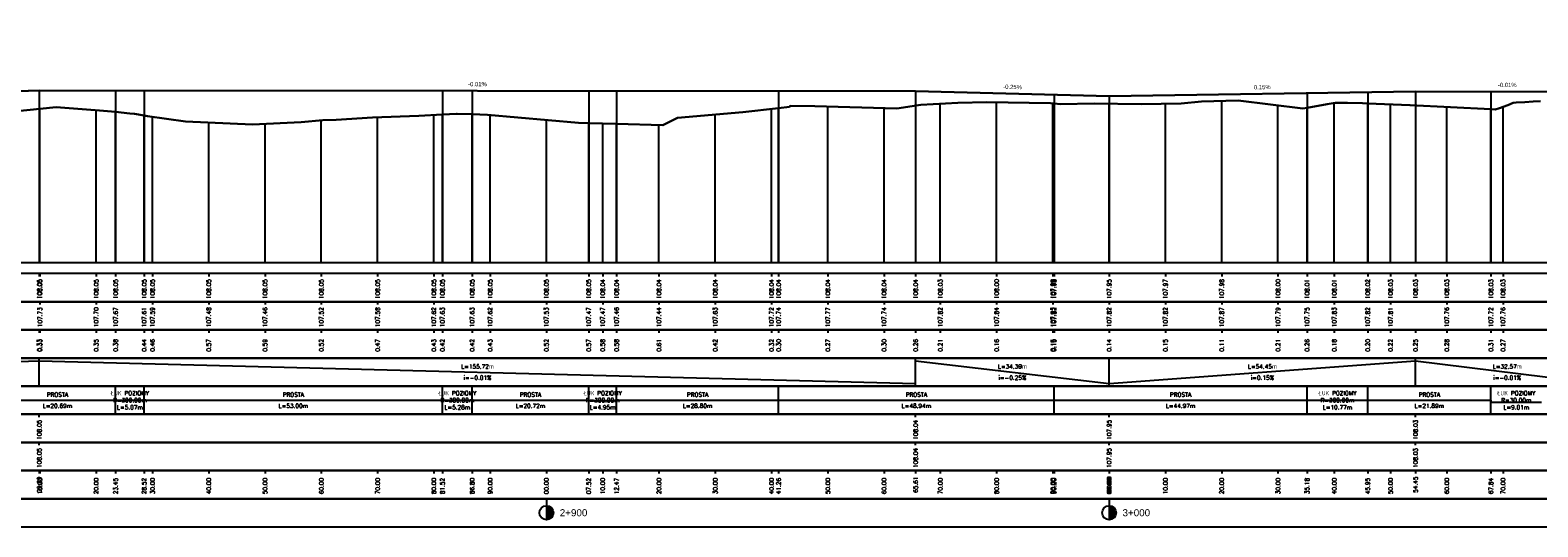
# Model space of a CAD drawing. Extents: x 7529714 to 7537797, y 5723889 to 5727796.
# Tile 21 of 28: x 7536104 to 7536372, y 5725349 to 5725437. Entities that reach past the tile are written whole.
import ezdxf

# ---------------------------------------------------------------- set-up
doc = ezdxf.new("R2010")
doc.units = 0
for name, color, linetype in [('C-DROGI-PROFILE', 7, 'Continuous'), ('C-DROGI-PROFILE-ETYKIETY', 7, 'Continuous'), ('Niw-opis', 2, 'Continuous')]:
    doc.layers.add(name, color=color, linetype=linetype)
doc.styles.get("Standard").update_dxf_attribs({"font": 'arial.ttf'})

# ---------------------------------------------------------------- blocks, each defined once
blk = doc.blocks.new('kilometraz')
at = {"linetype": 'ByBlock', "lineweight": -2}
blk.add_hatch(color=0, dxfattribs=at).paths.add_polyline_path([(0, -0.5, 0.414214), (0.5, 0, 0.414214), (0, 0.5)])
at = {"color": 0, "linetype": 'ByBlock', "lineweight": -2}
blk.add_line((0, 0.5), (0, -0.5), dxfattribs=at)
blk.add_circle((0, 0), 0.5, dxfattribs=at)

msp = doc.modelspace()

# ---------------------------------------------------------------- linework, layer by layer
at = {"layer": 'C-DROGI-PROFILE', "color": 12, "linetype": 'Continuous', "lineweight": 30, "true_color": 0xdb0000}
for p, q in [((7535961.845, 5725421.854), (7536105.63, 5725426.394)), ((7536105.63, 5725426.394), (7536261.346, 5725426.275)), ((7536261.346, 5725426.275), (7536295.741, 5725425.399)), ((7536295.741, 5725425.399), (7536350.188, 5725426.208)), ((7536350.188, 5725426.208), (7536382.758, 5725426.183))]:
    msp.add_line(p, q, dxfattribs=at)
at = {"layer": 'C-DROGI-PROFILE', "color": 98, "linetype": 'Continuous', "lineweight": 30, "true_color": 0x006100}
for p, q in [((7536238.951, 5725423.486), (7536239.069, 5725423.696)), ((7536239.069, 5725423.696), (7536243.44, 5725423.613)), ((7536258.021, 5725423.23), (7536262.276, 5725423.858)), ((7536262.276, 5725423.858), (7536268.86, 5725424.187)), ((7536268.86, 5725424.187), (7536274.031, 5725424.33)), ((7536274.031, 5725424.33), (7536285.296, 5725424.175)), ((7536285.296, 5725424.175), (7536285.945, 5725424.109)), ((7536285.945, 5725424.109), (7536287.12, 5725423.987)), ((7536287.12, 5725423.987), (7536293.054, 5725424.075)), ((7536293.054, 5725424.075), (7536301.433, 5725423.985)), ((7536301.433, 5725423.985), (7536308.554, 5725424.114)), ((7536308.554, 5725424.114), (7536312.168, 5725424.467)), ((7536312.168, 5725424.467), (7536318.638, 5725424.641)), ((7536318.638, 5725424.641), (7536330.17, 5725423.212)), ((7536330.916, 5725423.341), (7536334.507, 5725423.956)), ((7536334.507, 5725423.956), (7536335.917, 5725424.196)), ((7536335.917, 5725424.196), (7536338.099, 5725424.18)), ((7536338.099, 5725424.18), (7536340.755, 5725424.162)), ((7536340.755, 5725424.162), (7536341.69, 5725424.118)), ((7536341.69, 5725424.118), (7536349.182, 5725423.769)), ((7536349.182, 5725423.769), (7536349.239, 5725423.769)), ((7536349.239, 5725423.769), (7536363.577, 5725423.065)), ((7536365.079, 5725423.277), (7536366.581, 5725423.821)), ((7536366.581, 5725423.821), (7536367.528, 5725424.208)), ((7536367.528, 5725424.208), (7536368.083, 5725424.251)), ((7536368.083, 5725424.251), (7536369.585, 5725424.356)), ((7536369.585, 5725424.356), (7536371.088, 5725424.452)), ((7536371.088, 5725424.452), (7536372.364, 5725424.525)), ((7536101.088, 5725422.641), (7536108.615, 5725423.43)), ((7536108.615, 5725423.43), (7536116.307, 5725422.862)), ((7536116.307, 5725422.862), (7536119.186, 5725422.585)), ((7536119.186, 5725422.585), (7536121.723, 5725422.335)), ((7536121.723, 5725422.335), (7536122.561, 5725422.25)), ((7536122.561, 5725422.25), (7536124.26, 5725421.971)), ((7536124.26, 5725421.971), (7536124.874, 5725421.869)), ((7536124.874, 5725421.869), (7536131.594, 5725420.913)), ((7536152.168, 5725420.768), (7536156.001, 5725421.132)), ((7536156.001, 5725421.132), (7536158.37, 5725421.21)), ((7536158.37, 5725421.21), (7536164.858, 5725421.592)), ((7536164.858, 5725421.592), (7536173.082, 5725421.928)), ((7536173.082, 5725421.928), (7536177.264, 5725422.139)), ((7536177.264, 5725422.139), (7536179.742, 5725422.262)), ((7536179.742, 5725422.262), (7536179.905, 5725422.257)), ((7536179.905, 5725422.257), (7536182.545, 5725422.178)), ((7536182.545, 5725422.178), (7536185.294, 5725422.098)), ((7536185.294, 5725422.098), (7536201.434, 5725420.668)), ((7536216.426, 5725420.24), (7536219.05, 5725421.566)), ((7536219.05, 5725421.566), (7536230.671, 5725422.528)), ((7536230.671, 5725422.528), (7536237.005, 5725423.261)), ((7536237.005, 5725423.261), (7536238.951, 5725423.486)), ((7536243.44, 5725423.613), (7536258.021, 5725423.23)), ((7536330.17, 5725423.212), (7536330.916, 5725423.341)), ((7536363.577, 5725423.065), (7536364.343, 5725423.047)), ((7536364.343, 5725423.047), (7536365.079, 5725423.277)), ((7536131.594, 5725420.913), (7536143.507, 5725420.332)), ((7536143.507, 5725420.332), (7536152.168, 5725420.768)), ((7536201.434, 5725420.668), (7536203.262, 5725420.612)), ((7536203.262, 5725420.612), (7536205.735, 5725420.538)), ((7536205.735, 5725420.538), (7536208.208, 5725420.468)), ((7536208.208, 5725420.468), (7536216.426, 5725420.24))]:
    msp.add_line(p, q, dxfattribs=at)
at = {"layer": 'C-DROGI-PROFILE', "color": 1, "linetype": 'Continuous', "lineweight": -3}
for p, q in [((7536265.741, 5725395.868), (7536265.741, 5725424.031)), ((7536275.741, 5725395.868), (7536275.741, 5725424.307)), ((7536285.741, 5725395.868), (7536285.741, 5725424.13)), ((7536285.945, 5725395.868), (7536285.945, 5725424.109)), ((7536295.741, 5725395.868), (7536295.741, 5725424.046)), ((7536305.741, 5725395.868), (7536305.741, 5725424.063)), ((7536315.741, 5725395.868), (7536315.741, 5725424.563)), ((7536325.741, 5725395.868), (7536325.741, 5725423.761)), ((7536335.741, 5725395.868), (7536335.741, 5725424.166)), ((7536341.69, 5725395.868), (7536341.69, 5725424.118)), ((7536345.741, 5725395.868), (7536345.741, 5725423.929)), ((7536105.741, 5725395.868), (7536105.741, 5725423.129)), ((7536115.741, 5725395.868), (7536115.741, 5725422.904)), ((7536119.186, 5725395.868), (7536119.186, 5725422.585)), ((7536124.26, 5725395.868), (7536124.26, 5725421.971)), ((7536125.741, 5725395.868), (7536125.741, 5725421.746)), ((7536155.741, 5725395.868), (7536155.741, 5725421.108)), ((7536165.741, 5725395.868), (7536165.741, 5725421.628)), ((7536175.741, 5725395.868), (7536175.741, 5725422.062)), ((7536177.264, 5725395.868), (7536177.264, 5725422.139)), ((7536182.545, 5725395.868), (7536182.545, 5725422.178)), ((7536185.741, 5725395.868), (7536185.741, 5725422.059)), ((7536195.741, 5725395.868), (7536195.741, 5725421.173)), ((7536225.741, 5725395.868), (7536225.741, 5725422.12)), ((7536235.741, 5725395.868), (7536235.741, 5725423.114)), ((7536237.005, 5725395.868), (7536237.005, 5725423.261)), ((7536245.741, 5725395.868), (7536245.741, 5725423.552)), ((7536255.741, 5725395.868), (7536255.741, 5725423.289)), ((7536330.916, 5725395.868), (7536330.916, 5725423.341)), ((7536355.741, 5725395.868), (7536355.741, 5725423.45)), ((7536363.577, 5725395.868), (7536363.577, 5725423.065)), ((7536365.741, 5725395.868), (7536365.741, 5725423.517)), ((7536135.741, 5725395.868), (7536135.741, 5725420.711)), ((7536145.741, 5725395.868), (7536145.741, 5725420.445)), ((7536203.262, 5725395.868), (7536203.262, 5725420.612)), ((7536205.741, 5725395.868), (7536205.741, 5725420.538)), ((7536208.208, 5725395.868), (7536208.208, 5725420.468)), ((7536215.741, 5725395.868), (7536215.741, 5725420.259)), ((7533295.241, 5725395.868), (7537726.805, 5725395.868)), ((7536105.63, 5725393.868), (7536105.63, 5725393.368)), ((7536105.741, 5725393.868), (7536105.741, 5725393.368)), ((7536115.741, 5725393.868), (7536115.741, 5725393.368)), ((7536119.186, 5725393.868), (7536119.186, 5725393.368)), ((7536124.26, 5725393.868), (7536124.26, 5725393.368)), ((7536125.741, 5725393.868), (7536125.741, 5725393.368)), ((7536135.741, 5725393.868), (7536135.741, 5725393.368)), ((7536145.741, 5725393.868), (7536145.741, 5725393.368)), ((7536155.741, 5725393.868), (7536155.741, 5725393.368)), ((7536165.741, 5725393.868), (7536165.741, 5725393.368)), ((7536175.741, 5725393.868), (7536175.741, 5725393.368)), ((7536177.264, 5725393.868), (7536177.264, 5725393.368)), ((7536182.545, 5725393.868), (7536182.545, 5725393.368)), ((7536185.741, 5725393.868), (7536185.741, 5725393.368)), ((7536195.741, 5725393.868), (7536195.741, 5725393.368)), ((7536203.262, 5725393.868), (7536203.262, 5725393.368)), ((7536205.741, 5725393.868), (7536205.741, 5725393.368)), ((7536208.208, 5725393.868), (7536208.208, 5725393.368)), ((7536215.741, 5725393.868), (7536215.741, 5725393.368)), ((7536225.741, 5725393.868), (7536225.741, 5725393.368)), ((7536235.741, 5725393.868), (7536235.741, 5725393.368)), ((7536237.005, 5725393.868), (7536237.005, 5725393.368)), ((7536245.741, 5725393.868), (7536245.741, 5725393.368)), ((7536255.741, 5725393.868), (7536255.741, 5725393.368)), ((7536261.346, 5725393.868), (7536261.346, 5725393.368)), ((7536265.741, 5725393.868), (7536265.741, 5725393.368)), ((7536275.741, 5725393.868), (7536275.741, 5725393.368)), ((7536285.741, 5725393.868), (7536285.741, 5725393.368)), ((7536285.945, 5725393.868), (7536285.945, 5725393.368)), ((7536295.741, 5725393.868), (7536295.741, 5725393.368)), ((7536305.741, 5725393.868), (7536305.741, 5725393.368)), ((7536315.741, 5725393.868), (7536315.741, 5725393.368)), ((7536325.741, 5725393.868), (7536325.741, 5725393.368)), ((7536330.916, 5725393.868), (7536330.916, 5725393.368)), ((7536335.741, 5725393.868), (7536335.741, 5725393.368)), ((7536341.69, 5725393.868), (7536341.69, 5725393.368)), ((7536345.741, 5725393.868), (7536345.741, 5725393.368)), ((7536350.188, 5725393.868), (7536350.188, 5725393.368)), ((7536355.741, 5725393.868), (7536355.741, 5725393.368)), ((7536363.577, 5725393.868), (7536363.577, 5725393.368)), ((7536365.741, 5725393.868), (7536365.741, 5725393.368)), ((7536105.741, 5725388.868), (7536105.741, 5725388.368)), ((7536115.741, 5725388.868), (7536115.741, 5725388.368)), ((7536125.741, 5725388.868), (7536125.741, 5725388.368)), ((7536135.741, 5725388.868), (7536135.741, 5725388.368)), ((7536145.741, 5725388.868), (7536145.741, 5725388.368)), ((7536155.741, 5725388.868), (7536155.741, 5725388.368)), ((7536165.741, 5725388.868), (7536165.741, 5725388.368)), ((7536175.741, 5725388.868), (7536175.741, 5725388.368)), ((7536185.741, 5725388.868), (7536185.741, 5725388.368)), ((7536195.741, 5725388.868), (7536195.741, 5725388.368)), ((7536205.741, 5725388.868), (7536205.741, 5725388.368)), ((7536215.741, 5725388.868), (7536215.741, 5725388.368)), ((7536225.741, 5725388.868), (7536225.741, 5725388.368)), ((7536235.741, 5725388.868), (7536235.741, 5725388.368)), ((7536245.741, 5725388.868), (7536245.741, 5725388.368)), ((7536255.741, 5725388.868), (7536255.741, 5725388.368)), ((7536265.741, 5725388.868), (7536265.741, 5725388.368)), ((7536275.741, 5725388.868), (7536275.741, 5725388.368)), ((7536285.741, 5725388.868), (7536285.741, 5725388.368)), ((7536295.741, 5725388.868), (7536295.741, 5725388.368)), ((7536305.741, 5725388.868), (7536305.741, 5725388.368)), ((7536315.741, 5725388.868), (7536315.741, 5725388.368)), ((7536325.741, 5725388.868), (7536325.741, 5725388.368)), ((7536335.741, 5725388.868), (7536335.741, 5725388.368)), ((7536345.741, 5725388.868), (7536345.741, 5725388.368)), ((7536355.741, 5725388.868), (7536355.741, 5725388.368)), ((7536365.741, 5725388.868), (7536365.741, 5725388.368)), ((7536105.63, 5725383.868), (7536105.63, 5725383.368)), ((7536105.741, 5725383.868), (7536105.741, 5725383.368)), ((7536115.741, 5725383.868), (7536115.741, 5725383.368)), ((7536119.186, 5725383.868), (7536119.186, 5725383.368)), ((7536124.26, 5725383.868), (7536124.26, 5725383.368)), ((7536125.741, 5725383.868), (7536125.741, 5725383.368)), ((7536135.741, 5725383.868), (7536135.741, 5725383.368)), ((7536145.741, 5725383.868), (7536145.741, 5725383.368)), ((7536155.741, 5725383.868), (7536155.741, 5725383.368)), ((7536165.741, 5725383.868), (7536165.741, 5725383.368)), ((7536175.741, 5725383.868), (7536175.741, 5725383.368)), ((7536177.264, 5725383.868), (7536177.264, 5725383.368)), ((7536182.545, 5725383.868), (7536182.545, 5725383.368)), ((7536185.741, 5725383.868), (7536185.741, 5725383.368)), ((7536195.741, 5725383.868), (7536195.741, 5725383.368)), ((7536203.262, 5725383.868), (7536203.262, 5725383.368)), ((7536205.741, 5725383.868), (7536205.741, 5725383.368)), ((7536208.208, 5725383.868), (7536208.208, 5725383.368)), ((7536215.741, 5725383.868), (7536215.741, 5725383.368)), ((7536225.741, 5725383.868), (7536225.741, 5725383.368)), ((7536235.741, 5725383.868), (7536235.741, 5725383.368)), ((7536237.005, 5725383.868), (7536237.005, 5725383.368)), ((7536245.741, 5725383.868), (7536245.741, 5725383.368)), ((7536255.741, 5725383.868), (7536255.741, 5725383.368)), ((7536261.346, 5725383.868), (7536261.346, 5725383.368)), ((7536265.741, 5725383.868), (7536265.741, 5725383.368)), ((7536275.741, 5725383.868), (7536275.741, 5725383.368)), ((7536285.741, 5725383.868), (7536285.741, 5725383.368)), ((7536285.945, 5725383.868), (7536285.945, 5725383.368)), ((7536295.741, 5725383.868), (7536295.741, 5725383.368)), ((7536305.741, 5725383.868), (7536305.741, 5725383.368)), ((7536315.741, 5725383.868), (7536315.741, 5725383.368)), ((7536325.741, 5725383.868), (7536325.741, 5725383.368)), ((7536330.916, 5725383.868), (7536330.916, 5725383.368)), ((7536335.741, 5725383.868), (7536335.741, 5725383.368)), ((7536341.69, 5725383.868), (7536341.69, 5725383.368)), ((7536345.741, 5725383.868), (7536345.741, 5725383.368)), ((7536350.188, 5725383.868), (7536350.188, 5725383.368)), ((7536355.741, 5725383.868), (7536355.741, 5725383.368)), ((7536363.577, 5725383.868), (7536363.577, 5725383.368)), ((7536365.741, 5725383.868), (7536365.741, 5725383.368)), ((7536105.63, 5725373.868), (7536105.63, 5725378.868)), ((7536261.346, 5725373.868), (7536261.346, 5725378.868)), ((7536295.741, 5725373.868), (7536295.741, 5725378.868)), ((7536350.188, 5725373.868), (7536350.188, 5725378.868)), ((7536119.186, 5725368.868), (7536119.186, 5725373.868)), ((7536124.26, 5725368.868), (7536124.26, 5725373.868)), ((7536177.264, 5725368.868), (7536177.264, 5725373.868)), ((7536182.545, 5725368.868), (7536182.545, 5725373.868)), ((7536203.262, 5725368.868), (7536203.262, 5725373.868)), ((7536208.208, 5725368.868), (7536208.208, 5725373.868)), ((7536237.005, 5725368.868), (7536237.005, 5725373.868)), ((7536285.945, 5725368.868), (7536285.945, 5725373.868)), ((7536330.916, 5725368.868), (7536330.916, 5725373.868)), ((7536341.69, 5725368.868), (7536341.69, 5725373.868)), ((7536363.577, 5725368.868), (7536363.577, 5725373.868)), ((7536105.63, 5725368.368), (7536105.63, 5725368.868)), ((7536261.346, 5725368.368), (7536261.346, 5725368.868)), ((7536295.741, 5725368.368), (7536295.741, 5725368.868)), ((7536350.188, 5725368.368), (7536350.188, 5725368.868)), ((7536105.63, 5725363.368), (7536105.63, 5725363.868)), ((7536261.346, 5725363.368), (7536261.346, 5725363.868)), ((7536295.741, 5725363.368), (7536295.741, 5725363.868)), ((7536350.188, 5725363.368), (7536350.188, 5725363.868)), ((7536105.63, 5725358.868), (7536105.63, 5725358.368)), ((7536105.741, 5725358.868), (7536105.741, 5725358.368)), ((7536115.741, 5725358.868), (7536115.741, 5725358.368)), ((7536119.186, 5725358.868), (7536119.186, 5725358.368)), ((7536124.26, 5725358.868), (7536124.26, 5725358.368)), ((7536125.741, 5725358.868), (7536125.741, 5725358.368)), ((7536135.741, 5725358.868), (7536135.741, 5725358.368)), ((7536145.741, 5725358.868), (7536145.741, 5725358.368)), ((7536155.741, 5725358.868), (7536155.741, 5725358.368)), ((7536165.741, 5725358.868), (7536165.741, 5725358.368)), ((7536175.741, 5725358.868), (7536175.741, 5725358.368)), ((7536177.264, 5725358.868), (7536177.264, 5725358.368)), ((7536182.545, 5725358.868), (7536182.545, 5725358.368)), ((7536185.741, 5725358.868), (7536185.741, 5725358.368)), ((7536195.741, 5725358.868), (7536195.741, 5725358.368)), ((7536203.262, 5725358.868), (7536203.262, 5725358.368)), ((7536205.741, 5725358.868), (7536205.741, 5725358.368)), ((7536208.208, 5725358.868), (7536208.208, 5725358.368)), ((7536215.741, 5725358.868), (7536215.741, 5725358.368)), ((7536225.741, 5725358.868), (7536225.741, 5725358.368)), ((7536235.741, 5725358.868), (7536235.741, 5725358.368)), ((7536237.005, 5725358.868), (7536237.005, 5725358.368)), ((7536245.741, 5725358.868), (7536245.741, 5725358.368)), ((7536255.741, 5725358.868), (7536255.741, 5725358.368)), ((7536261.346, 5725358.868), (7536261.346, 5725358.368)), ((7536265.741, 5725358.868), (7536265.741, 5725358.368)), ((7536275.741, 5725358.868), (7536275.741, 5725358.368)), ((7536285.741, 5725358.868), (7536285.741, 5725358.368)), ((7536285.945, 5725358.868), (7536285.945, 5725358.368)), ((7536295.741, 5725358.868), (7536295.741, 5725358.368)), ((7536305.741, 5725358.868), (7536305.741, 5725358.368)), ((7536315.741, 5725358.868), (7536315.741, 5725358.368)), ((7536325.741, 5725358.868), (7536325.741, 5725358.368)), ((7536330.916, 5725358.868), (7536330.916, 5725358.368)), ((7536335.741, 5725358.868), (7536335.741, 5725358.368)), ((7536341.69, 5725358.868), (7536341.69, 5725358.368)), ((7536345.741, 5725358.868), (7536345.741, 5725358.368)), ((7536350.188, 5725358.868), (7536350.188, 5725358.368)), ((7536355.741, 5725358.868), (7536355.741, 5725358.368)), ((7536363.577, 5725358.868), (7536363.577, 5725358.368)), ((7536365.741, 5725358.868), (7536365.741, 5725358.368)), ((7536195.741, 5725353.868), (7536195.741, 5725352.368)), ((7536295.741, 5725353.868), (7536295.741, 5725352.368))]:
    msp.add_line(p, q, dxfattribs=at)
at = {"layer": 'C-DROGI-PROFILE', "color": 2, "linetype": 'Continuous', "lineweight": -3}
for p, q in [((7535961.845, 5725374.368), (7536105.63, 5725378.368)), ((7536105.63, 5725378.368), (7536261.346, 5725374.368)), ((7536261.346, 5725378.368), (7536295.741, 5725374.368)), ((7536295.741, 5725374.368), (7536350.188, 5725378.368)), ((7536350.188, 5725378.368), (7536382.758, 5725374.368)), ((7536098.493, 5725371.368), (7536119.186, 5725371.368)), ((7536119.186, 5725371.368), (7536119.186, 5725371.406)), ((7536119.186, 5725371.406), (7536124.26, 5725371.406)), ((7536124.26, 5725371.406), (7536124.26, 5725371.368)), ((7536124.26, 5725371.368), (7536177.264, 5725371.368)), ((7536177.264, 5725371.368), (7536177.264, 5725371.406)), ((7536177.264, 5725371.406), (7536182.545, 5725371.406)), ((7536182.545, 5725371.406), (7536182.545, 5725371.368)), ((7536182.545, 5725371.368), (7536203.262, 5725371.368)), ((7536203.262, 5725371.368), (7536203.262, 5725371.331)), ((7536203.262, 5725371.331), (7536208.208, 5725371.331)), ((7536208.208, 5725371.331), (7536208.208, 5725371.368)), ((7536208.208, 5725371.368), (7536330.916, 5725371.368)), ((7536330.916, 5725371.368), (7536330.916, 5725371.406)), ((7536330.916, 5725371.406), (7536341.69, 5725371.406)), ((7536341.69, 5725371.406), (7536341.69, 5725371.368)), ((7536341.69, 5725371.368), (7536363.577, 5725371.368)), ((7536363.577, 5725371.368), (7536363.577, 5725370.993)), ((7536363.577, 5725370.993), (7536372.59, 5725370.993))]:
    msp.add_line(p, q, dxfattribs=at)
at = {"layer": 'C-DROGI-PROFILE', "color": 12, "linetype": 'Continuous', "lineweight": 30, "true_color": 0xdb0000}
msp.add_lwpolyline([(7535512.277, 5725418.817), (7535582.173, 5725427.011), (7535585.487, 5725427.216), (7535588.801, 5725427.056), (7535663.881, 5725419.27), (7535666.444, 5725419.113), (7535669.006, 5725419.176), (7535716.914, 5725422.391), (7535758.266, 5725423.005), (7535782.362, 5725425.726), (7535883.289, 5725426.088), (7535961.845, 5725421.854), (7536105.63, 5725426.394), (7536261.346, 5725426.275), (7536295.741, 5725425.399), (7536350.188, 5725426.208), (7536382.758, 5725426.183), (7536406.411, 5725427.843), (7536899.401, 5725437.123)], dxfattribs=at)
at = {"layer": 'C-DROGI-PROFILE', "color": 1, "linetype": 'Continuous', "lineweight": -3}
for points in [[(7533295.741, 5725388.868), (7537726.805, 5725388.868), (7537726.805, 5725393.868), (7533295.741, 5725393.868)], [(7533295.741, 5725383.868), (7537726.805, 5725383.868), (7537726.805, 5725388.868), (7533295.741, 5725388.868)], [(7533295.741, 5725378.868), (7537726.805, 5725378.868), (7537726.805, 5725383.868), (7533295.741, 5725383.868)], [(7533295.741, 5725373.868), (7537726.805, 5725373.868), (7537726.805, 5725378.868), (7533295.741, 5725378.868)], [(7533295.741, 5725368.868), (7537726.805, 5725368.868), (7537726.805, 5725373.868), (7533295.741, 5725373.868)], [(7533295.741, 5725363.868), (7537726.805, 5725363.868), (7537726.805, 5725368.868), (7533295.741, 5725368.868)], [(7533295.741, 5725358.868), (7537726.805, 5725358.868), (7537726.805, 5725363.868), (7533295.741, 5725363.868)], [(7533295.741, 5725353.868), (7537726.805, 5725353.868), (7537726.805, 5725358.868), (7533295.741, 5725358.868)], [(7533295.741, 5725348.868), (7537726.805, 5725348.868), (7537726.805, 5725353.868), (7533295.741, 5725353.868)]]:
    msp.add_3dface(points, dxfattribs=at)
at = {"layer": 'C-DROGI-PROFILE-ETYKIETY', "color": 2, "linetype": 'Continuous', "lineweight": -3}
for p, q in [((7536105.63, 5725426.394), (7536105.63, 5725395.868)), ((7536119.186, 5725426.384), (7536119.186, 5725395.868)), ((7536124.26, 5725426.38), (7536124.26, 5725395.868)), ((7536177.264, 5725426.34), (7536177.264, 5725395.868)), ((7536182.545, 5725426.336), (7536182.545, 5725395.868)), ((7536203.262, 5725426.32), (7536203.262, 5725395.868)), ((7536208.208, 5725426.316), (7536208.208, 5725395.868)), ((7536237.005, 5725426.294), (7536237.005, 5725395.868)), ((7536261.346, 5725426.275), (7536261.346, 5725395.868)), ((7536285.945, 5725425.649), (7536285.945, 5725395.868)), ((7536295.741, 5725425.399), (7536295.741, 5725395.868)), ((7536330.916, 5725425.922), (7536330.916, 5725395.868)), ((7536341.69, 5725426.081), (7536341.69, 5725395.868)), ((7536350.188, 5725426.208), (7536350.188, 5725395.868)), ((7536363.577, 5725426.197), (7536363.577, 5725395.868))]:
    msp.add_line(p, q, dxfattribs=at)
at = {"layer": 'Niw-opis', "color": 2}
msp.add_lwpolyline([(7533295.741, 5725395.868), (7537726.805, 5725395.868)], dxfattribs=at)
at = {"layer": 'Niw-opis'}
msp.add_lwpolyline([(7533295.741, 5725395.868), (7537726.805, 5725395.868)], dxfattribs=at)

# ---------------------------------------------------------------- block references
at = {"layer": 'C-DROGI-PROFILE-ETYKIETY', "linetype": 'Continuous', "lineweight": -3, "xscale": 2.499999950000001, "yscale": 2.499999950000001, "zscale": 2.499999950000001, "rotation": 8.53773646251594e-07}
for p in [(7536195.741, 5725351.368), (7536295.741, 5725351.368)]:
    msp.add_blockref('kilometraz', p, dxfattribs=at)

# ---------------------------------------------------------------- texts
at = {"layer": 'C-DROGI-PROFILE-ETYKIETY', "color": 2, "linetype": 'Continuous', "lineweight": -3, "char_height": 0.75, "attachment_point": 8}
for s, insert, rotation in [('-0.01%', (7536183.489, 5725427.147), 359.95623), ('-0.25%', (7536278.564, 5725426.65), 358.541), ('0.15%', (7536322.952, 5725426.616), 0.85037), ('-0.01%', (7536366.474, 5725427.008), 359.95623)]:
    msp.add_mtext(s, dxfattribs=dict(at, insert=insert, rotation=rotation))
at = {"layer": 'C-DROGI-PROFILE-ETYKIETY', "color": 7, "linetype": 'Continuous', "lineweight": -3, "char_height": 0.75, "attachment_point": 5, "rotation": 90}
for s, insert in [('{\\Fsimplex.shx|c238;108.05}', (7536105.63, 5725391.118)), ('{\\Fsimplex.shx|c238;108.05}', (7536105.63, 5725391.118)), ('{\\Fsimplex.shx|c238;108.05}', (7536105.741, 5725391.118)), ('{\\Fsimplex.shx|c238;108.05}', (7536115.741, 5725391.118)), ('{\\Fsimplex.shx|c238;108.05}', (7536119.186, 5725391.118)), ('{\\Fsimplex.shx|c238;108.05}', (7536124.26, 5725391.118)), ('{\\Fsimplex.shx|c238;108.05}', (7536125.741, 5725391.118)), ('{\\Fsimplex.shx|c238;108.05}', (7536135.741, 5725391.118)), ('{\\Fsimplex.shx|c238;108.05}', (7536145.741, 5725391.118)), ('{\\Fsimplex.shx|c238;108.05}', (7536155.741, 5725391.118)), ('{\\Fsimplex.shx|c238;108.05}', (7536165.741, 5725391.118)), ('{\\Fsimplex.shx|c238;108.05}', (7536175.741, 5725391.118)), ('{\\Fsimplex.shx|c238;108.05}', (7536177.264, 5725391.118)), ('{\\Fsimplex.shx|c238;108.05}', (7536182.545, 5725391.118)), ('{\\Fsimplex.shx|c238;108.05}', (7536185.741, 5725391.118)), ('{\\Fsimplex.shx|c238;108.05}', (7536195.741, 5725391.118)), ('{\\Fsimplex.shx|c238;108.05}', (7536203.262, 5725391.118)), ('{\\Fsimplex.shx|c238;108.04}', (7536205.741, 5725391.118)), ('{\\Fsimplex.shx|c238;108.04}', (7536208.208, 5725391.118)), ('{\\Fsimplex.shx|c238;108.04}', (7536215.741, 5725391.118)), ('{\\Fsimplex.shx|c238;108.04}', (7536225.741, 5725391.118)), ('{\\Fsimplex.shx|c238;108.04}', (7536235.741, 5725391.118)), ('{\\Fsimplex.shx|c238;108.04}', (7536237.005, 5725391.118)), ('{\\Fsimplex.shx|c238;108.04}', (7536245.741, 5725391.118)), ('{\\Fsimplex.shx|c238;108.04}', (7536255.741, 5725391.118)), ('{\\Fsimplex.shx|c238;108.04}', (7536261.346, 5725391.118)), ('{\\Fsimplex.shx|c238;108.04}', (7536261.346, 5725391.118)), ('{\\Fsimplex.shx|c238;108.03}', (7536265.741, 5725391.118)), ('{\\Fsimplex.shx|c238;108.00}', (7536275.741, 5725391.118)), ('{\\Fsimplex.shx|c238;107.98}', (7536285.741, 5725391.118)), ('{\\Fsimplex.shx|c238;107.98}', (7536285.945, 5725391.118)), ('{\\Fsimplex.shx|c238;107.95}', (7536295.741, 5725391.118)), ('{\\Fsimplex.shx|c238;107.95}', (7536295.741, 5725391.118)), ('{\\Fsimplex.shx|c238;107.95}', (7536295.741, 5725391.118)), ('{\\Fsimplex.shx|c238;107.97}', (7536305.741, 5725391.118)), ('{\\Fsimplex.shx|c238;107.98}', (7536315.741, 5725391.118)), ('{\\Fsimplex.shx|c238;108.00}', (7536325.741, 5725391.118)), ('{\\Fsimplex.shx|c238;108.01}', (7536330.916, 5725391.118)), ('{\\Fsimplex.shx|c238;108.01}', (7536335.741, 5725391.118)), ('{\\Fsimplex.shx|c238;108.02}', (7536341.69, 5725391.118)), ('{\\Fsimplex.shx|c238;108.03}', (7536345.741, 5725391.118)), ('{\\Fsimplex.shx|c238;108.03}', (7536350.188, 5725391.118)), ('{\\Fsimplex.shx|c238;108.03}', (7536350.188, 5725391.118)), ('{\\Fsimplex.shx|c238;108.03}', (7536355.741, 5725391.118)), ('{\\Fsimplex.shx|c238;108.03}', (7536363.577, 5725391.118)), ('{\\Fsimplex.shx|c238;108.03}', (7536365.741, 5725391.118)), ('{\\Fsimplex.shx|c238;107.73}', (7536105.741, 5725386.118)), ('{\\Fsimplex.shx|c238;107.70}', (7536115.741, 5725386.118)), ('{\\Fsimplex.shx|c238;107.67}', (7536119.186, 5725386.118)), ('{\\Fsimplex.shx|c238;107.61}', (7536124.26, 5725386.118)), ('{\\Fsimplex.shx|c238;107.59}', (7536125.741, 5725386.118)), ('{\\Fsimplex.shx|c238;107.48}', (7536135.741, 5725386.118)), ('{\\Fsimplex.shx|c238;107.46}', (7536145.741, 5725386.118)), ('{\\Fsimplex.shx|c238;107.52}', (7536155.741, 5725386.118)), ('{\\Fsimplex.shx|c238;107.58}', (7536165.741, 5725386.118)), ('{\\Fsimplex.shx|c238;107.62}', (7536175.741, 5725386.118)), ('{\\Fsimplex.shx|c238;107.63}', (7536177.264, 5725386.118)), ('{\\Fsimplex.shx|c238;107.63}', (7536182.545, 5725386.118)), ('{\\Fsimplex.shx|c238;107.62}', (7536185.741, 5725386.118)), ('{\\Fsimplex.shx|c238;107.53}', (7536195.741, 5725386.118)), ('{\\Fsimplex.shx|c238;107.47}', (7536203.262, 5725386.118)), ('{\\Fsimplex.shx|c238;107.47}', (7536205.741, 5725386.118)), ('{\\Fsimplex.shx|c238;107.46}', (7536208.208, 5725386.118)), ('{\\Fsimplex.shx|c238;107.44}', (7536215.741, 5725386.118)), ('{\\Fsimplex.shx|c238;107.63}', (7536225.741, 5725386.118)), ('{\\Fsimplex.shx|c238;107.72}', (7536235.741, 5725386.118)), ('{\\Fsimplex.shx|c238;107.74}', (7536237.005, 5725386.118)), ('{\\Fsimplex.shx|c238;107.77}', (7536245.741, 5725386.118)), ('{\\Fsimplex.shx|c238;107.74}', (7536255.741, 5725386.118)), ('{\\Fsimplex.shx|c238;107.82}', (7536265.741, 5725386.118)), ('{\\Fsimplex.shx|c238;107.84}', (7536275.741, 5725386.118)), ('{\\Fsimplex.shx|c238;107.83}', (7536285.741, 5725386.118)), ('{\\Fsimplex.shx|c238;107.82}', (7536285.945, 5725386.118)), ('{\\Fsimplex.shx|c238;107.82}', (7536295.741, 5725386.118)), ('{\\Fsimplex.shx|c238;107.82}', (7536305.741, 5725386.118)), ('{\\Fsimplex.shx|c238;107.87}', (7536315.741, 5725386.118)), ('{\\Fsimplex.shx|c238;107.79}', (7536325.741, 5725386.118)), ('{\\Fsimplex.shx|c238;107.75}', (7536330.916, 5725386.118)), ('{\\Fsimplex.shx|c238;107.83}', (7536335.741, 5725386.118)), ('{\\Fsimplex.shx|c238;107.82}', (7536341.69, 5725386.118)), ('{\\Fsimplex.shx|c238;107.81}', (7536345.741, 5725386.118)), ('{\\Fsimplex.shx|c238;107.76}', (7536355.741, 5725386.118)), ('{\\Fsimplex.shx|c238;107.72}', (7536363.577, 5725386.118)), ('{\\Fsimplex.shx|c238;107.76}', (7536365.741, 5725386.118)), ('{\\Fsimplex.shx|c238;0.33}', (7536105.63, 5725381.118)), ('{\\Fsimplex.shx|c238;0.33}', (7536105.63, 5725381.118)), ('{\\Fsimplex.shx|c238;0.33}', (7536105.741, 5725381.118)), ('{\\Fsimplex.shx|c238;0.35}', (7536115.741, 5725381.118)), ('{\\Fsimplex.shx|c238;0.38}', (7536119.186, 5725381.118)), ('{\\Fsimplex.shx|c238;0.44}', (7536124.26, 5725381.118)), ('{\\Fsimplex.shx|c238;0.46}', (7536125.741, 5725381.118)), ('{\\Fsimplex.shx|c238;0.57}', (7536135.741, 5725381.118)), ('{\\Fsimplex.shx|c238;0.59}', (7536145.741, 5725381.118)), ('{\\Fsimplex.shx|c238;0.52}', (7536155.741, 5725381.118)), ('{\\Fsimplex.shx|c238;0.47}', (7536165.741, 5725381.118)), ('{\\Fsimplex.shx|c238;0.43}', (7536175.741, 5725381.118)), ('{\\Fsimplex.shx|c238;0.42}', (7536177.264, 5725381.118)), ('{\\Fsimplex.shx|c238;0.42}', (7536182.545, 5725381.118)), ('{\\Fsimplex.shx|c238;0.43}', (7536185.741, 5725381.118)), ('{\\Fsimplex.shx|c238;0.52}', (7536195.741, 5725381.118)), ('{\\Fsimplex.shx|c238;0.57}', (7536203.262, 5725381.118)), ('{\\Fsimplex.shx|c238;0.58}', (7536205.741, 5725381.118)), ('{\\Fsimplex.shx|c238;0.58}', (7536208.208, 5725381.118)), ('{\\Fsimplex.shx|c238;0.61}', (7536215.741, 5725381.118)), ('{\\Fsimplex.shx|c238;0.42}', (7536225.741, 5725381.118)), ('{\\Fsimplex.shx|c238;0.32}', (7536235.741, 5725381.118)), ('{\\Fsimplex.shx|c238;0.30}', (7536237.005, 5725381.118)), ('{\\Fsimplex.shx|c238;0.27}', (7536245.741, 5725381.118)), ('{\\Fsimplex.shx|c238;0.30}', (7536255.741, 5725381.118)), ('{\\Fsimplex.shx|c238;0.26}', (7536261.346, 5725381.118)), ('{\\Fsimplex.shx|c238;0.26}', (7536261.346, 5725381.118)), ('{\\Fsimplex.shx|c238;0.21}', (7536265.741, 5725381.118)), ('{\\Fsimplex.shx|c238;0.16}', (7536275.741, 5725381.118)), ('{\\Fsimplex.shx|c238;0.15}', (7536285.741, 5725381.118)), ('{\\Fsimplex.shx|c238;0.15}', (7536285.945, 5725381.118)), ('{\\Fsimplex.shx|c238;0.14}', (7536295.741, 5725381.118)), ('{\\Fsimplex.shx|c238;0.14}', (7536295.741, 5725381.118)), ('{\\Fsimplex.shx|c238;0.14}', (7536295.741, 5725381.118)), ('{\\Fsimplex.shx|c238;0.15}', (7536305.741, 5725381.118)), ('{\\Fsimplex.shx|c238;0.11}', (7536315.741, 5725381.118)), ('{\\Fsimplex.shx|c238;0.21}', (7536325.741, 5725381.118)), ('{\\Fsimplex.shx|c238;0.26}', (7536330.916, 5725381.118)), ('{\\Fsimplex.shx|c238;0.18}', (7536335.741, 5725381.118)), ('{\\Fsimplex.shx|c238;0.20}', (7536341.69, 5725381.118)), ('{\\Fsimplex.shx|c238;0.22}', (7536345.741, 5725381.118)), ('{\\Fsimplex.shx|c238;0.25}', (7536350.188, 5725381.118)), ('{\\Fsimplex.shx|c238;0.25}', (7536350.188, 5725381.118)), ('{\\Fsimplex.shx|c238;0.28}', (7536355.741, 5725381.118)), ('{\\Fsimplex.shx|c238;0.31}', (7536363.577, 5725381.118)), ('{\\Fsimplex.shx|c238;0.27}', (7536365.741, 5725381.118)), ('{\\Fsimplex.shx|c238;108.05}', (7536105.63, 5725366.118)), ('{\\Fsimplex.shx|c238;108.05}', (7536105.63, 5725366.118)), ('{\\Fsimplex.shx|c238;108.04}', (7536261.346, 5725366.118)), ('{\\Fsimplex.shx|c238;108.04}', (7536261.346, 5725366.118)), ('{\\Fsimplex.shx|c238;107.95}', (7536295.741, 5725366.118)), ('{\\Fsimplex.shx|c238;107.95}', (7536295.741, 5725366.118)), ('{\\Fsimplex.shx|c238;108.03}', (7536350.188, 5725366.118)), ('{\\Fsimplex.shx|c238;108.03}', (7536350.188, 5725366.118)), ('{\\Fsimplex.shx|c238;108.05}', (7536105.63, 5725361.118)), ('{\\Fsimplex.shx|c238;108.05}', (7536105.63, 5725361.118)), ('{\\Fsimplex.shx|c238;108.04}', (7536261.346, 5725361.118)), ('{\\Fsimplex.shx|c238;108.04}', (7536261.346, 5725361.118)), ('{\\Fsimplex.shx|c238;107.95}', (7536295.741, 5725361.118)), ('{\\Fsimplex.shx|c238;107.95}', (7536295.741, 5725361.118)), ('{\\Fsimplex.shx|c238;108.03}', (7536350.188, 5725361.118)), ('{\\Fsimplex.shx|c238;108.03}', (7536350.188, 5725361.118)), ('{\\Fsimplex.shx|c238;09.89}', (7536105.63, 5725356.368)), ('{\\Fsimplex.shx|c238;09.89}', (7536105.63, 5725356.368)), ('{\\Fsimplex.shx|c238;10.00}', (7536105.741, 5725356.118)), ('{\\Fsimplex.shx|c238;20.00}', (7536115.741, 5725356.118)), ('{\\Fsimplex.shx|c238;23.45}', (7536119.186, 5725356.118)), ('{\\Fsimplex.shx|c238;28.52}', (7536124.26, 5725356.118)), ('{\\Fsimplex.shx|c238;30.00}', (7536125.741, 5725356.118)), ('{\\Fsimplex.shx|c238;40.00}', (7536135.741, 5725356.118)), ('{\\Fsimplex.shx|c238;50.00}', (7536145.741, 5725356.118)), ('{\\Fsimplex.shx|c238;60.00}', (7536155.741, 5725356.118)), ('{\\Fsimplex.shx|c238;70.00}', (7536165.741, 5725356.118)), ('{\\Fsimplex.shx|c238;80.00}', (7536175.741, 5725356.118)), ('{\\Fsimplex.shx|c238;81.52}', (7536177.264, 5725356.118)), ('{\\Fsimplex.shx|c238;86.80}', (7536182.545, 5725356.118)), ('{\\Fsimplex.shx|c238;90.00}', (7536185.741, 5725356.118)), ('{\\Fsimplex.shx|c238;00.00}', (7536195.741, 5725356.118)), ('{\\Fsimplex.shx|c238;07.52}', (7536203.262, 5725356.118)), ('{\\Fsimplex.shx|c238;10.00}', (7536205.741, 5725356.118)), ('{\\Fsimplex.shx|c238;12.47}', (7536208.208, 5725356.118)), ('{\\Fsimplex.shx|c238;20.00}', (7536215.741, 5725356.118)), ('{\\Fsimplex.shx|c238;30.00}', (7536225.741, 5725356.118)), ('{\\Fsimplex.shx|c238;40.00}', (7536235.741, 5725356.118)), ('{\\Fsimplex.shx|c238;41.26}', (7536237.005, 5725356.118)), ('{\\Fsimplex.shx|c238;50.00}', (7536245.741, 5725356.118)), ('{\\Fsimplex.shx|c238;60.00}', (7536255.741, 5725356.118)), ('{\\Fsimplex.shx|c238;65.61}', (7536261.346, 5725356.368)), ('{\\Fsimplex.shx|c238;65.61}', (7536261.346, 5725356.368)), ('{\\Fsimplex.shx|c238;70.00}', (7536265.741, 5725356.118)), ('{\\Fsimplex.shx|c238;80.00}', (7536275.741, 5725356.118)), ('{\\Fsimplex.shx|c238;90.00}', (7536285.741, 5725356.118)), ('{\\Fsimplex.shx|c238;90.20}', (7536285.945, 5725356.118)), ('{\\Fsimplex.shx|c238;00.00}', (7536295.741, 5725356.368)), ('{\\Fsimplex.shx|c238;00.00}', (7536295.741, 5725356.368)), ('{\\Fsimplex.shx|c238;00.00}', (7536295.741, 5725356.118)), ('{\\Fsimplex.shx|c238;10.00}', (7536305.741, 5725356.118)), ('{\\Fsimplex.shx|c238;20.00}', (7536315.741, 5725356.118)), ('{\\Fsimplex.shx|c238;30.00}', (7536325.741, 5725356.118)), ('{\\Fsimplex.shx|c238;35.18}', (7536330.916, 5725356.118)), ('{\\Fsimplex.shx|c238;40.00}', (7536335.741, 5725356.118)), ('{\\Fsimplex.shx|c238;45.95}', (7536341.69, 5725356.118)), ('{\\Fsimplex.shx|c238;50.00}', (7536345.741, 5725356.118)), ('{\\Fsimplex.shx|c238;54.45}', (7536350.188, 5725356.368)), ('{\\Fsimplex.shx|c238;54.45}', (7536350.188, 5725356.368)), ('{\\Fsimplex.shx|c238;60.00}', (7536355.741, 5725356.118)), ('{\\Fsimplex.shx|c238;67.84}', (7536363.577, 5725356.118)), ('{\\Fsimplex.shx|c238;70.00}', (7536365.741, 5725356.118))]:
    msp.add_mtext(s, dxfattribs=dict(at, insert=insert))
at = {"layer": 'C-DROGI-PROFILE-ETYKIETY', "color": 7, "linetype": 'Continuous', "lineweight": -3}
for s, insert, char_height, attachment_point in [('{\\Fsimplex.shx|c238;L=155.72}m', (7536183.488, 5725377.368), 0.75, 5), ('{\\Fsimplex.shx|c238;i=-0.01%}', (7536183.488, 5725375.368), 0.75, 5), ('{\\Fsimplex.shx|c238;L=34.39}m', (7536278.543, 5725377.368), 0.75, 5), ('{\\Fsimplex.shx|c238;i=-0.25%}', (7536278.543, 5725375.368), 0.75, 5), ('{\\Fsimplex.shx|c238;L=54.45}m', (7536322.965, 5725377.368), 0.75, 5), ('{\\Fsimplex.shx|c238;i=0.15%}', (7536322.965, 5725375.368), 0.75, 5), ('{\\Fsimplex.shx|c238;L=32.57}m', (7536366.473, 5725377.368), 0.75, 5), ('{\\Fsimplex.shx|c238;i=-0.01%}', (7536366.473, 5725375.368), 0.75, 5), ('{\\Fsimplex.shx|c238;ŁUK POZIOMY\\PR=300.00m\\PL=5.07m}', (7536121.723, 5725371.368), 0.75, 5), ('{\\Fsimplex.shx|c238;ŁUK POZIOMY\\PR=300.00m\\PL=5.28m}', (7536179.905, 5725371.368), 0.75, 5), ('{\\Fsimplex.shx|c238;ŁUK POZIOMY\\PR=300.00m\\PL=4.95m}', (7536205.735, 5725371.368), 0.75, 5), ('{\\Fsimplex.shx|c238;ŁUK POZIOMY\\PR=300.00m\\PL=10.77m}', (7536336.303, 5725371.368), 0.75, 5), ('{\\Fsimplex.shx|c238;ŁUK POZIOMY\\PR=30.00m\\PL=9.01m}', (7536368.083, 5725371.368), 0.75, 5), ('{\\Fsimplex.shx|c238;L=20.69m}', (7536108.84, 5725370.368), 0.75, 5), ('{\\Fsimplex.shx|c238;PROSTA}', (7536108.84, 5725372.368), 0.75, 5), ('{\\Fsimplex.shx|c238;L=53.00m}', (7536150.762, 5725370.368), 0.75, 5), ('{\\Fsimplex.shx|c238;PROSTA}', (7536150.762, 5725372.368), 0.75, 5), ('{\\Fsimplex.shx|c238;L=20.72m}', (7536192.903, 5725370.368), 0.75, 5), ('{\\Fsimplex.shx|c238;PROSTA}', (7536192.903, 5725372.368), 0.75, 5), ('{\\Fsimplex.shx|c238;L=28.80m}', (7536222.607, 5725370.368), 0.75, 5), ('{\\Fsimplex.shx|c238;PROSTA}', (7536222.607, 5725372.368), 0.75, 5), ('{\\Fsimplex.shx|c238;L=48.94m}', (7536261.475, 5725370.368), 0.75, 5), ('{\\Fsimplex.shx|c238;PROSTA}', (7536261.475, 5725372.368), 0.75, 5), ('{\\Fsimplex.shx|c238;L=44.97m}', (7536308.431, 5725370.368), 0.75, 5), ('{\\Fsimplex.shx|c238;PROSTA}', (7536308.431, 5725372.368), 0.75, 5), ('{\\Fsimplex.shx|c238;L=21.89m}', (7536352.633, 5725370.368), 0.75, 5), ('{\\Fsimplex.shx|c238;PROSTA}', (7536352.633, 5725372.368), 0.75, 5), ('2+900', (7536198.116, 5725351.368), 1.25, 4), ('3+000', (7536298.116, 5725351.368), 1.25, 4)]:
    msp.add_mtext(s, dxfattribs=dict(at, insert=insert, char_height=char_height, attachment_point=attachment_point))

doc.saveas('drawing.dxf')
